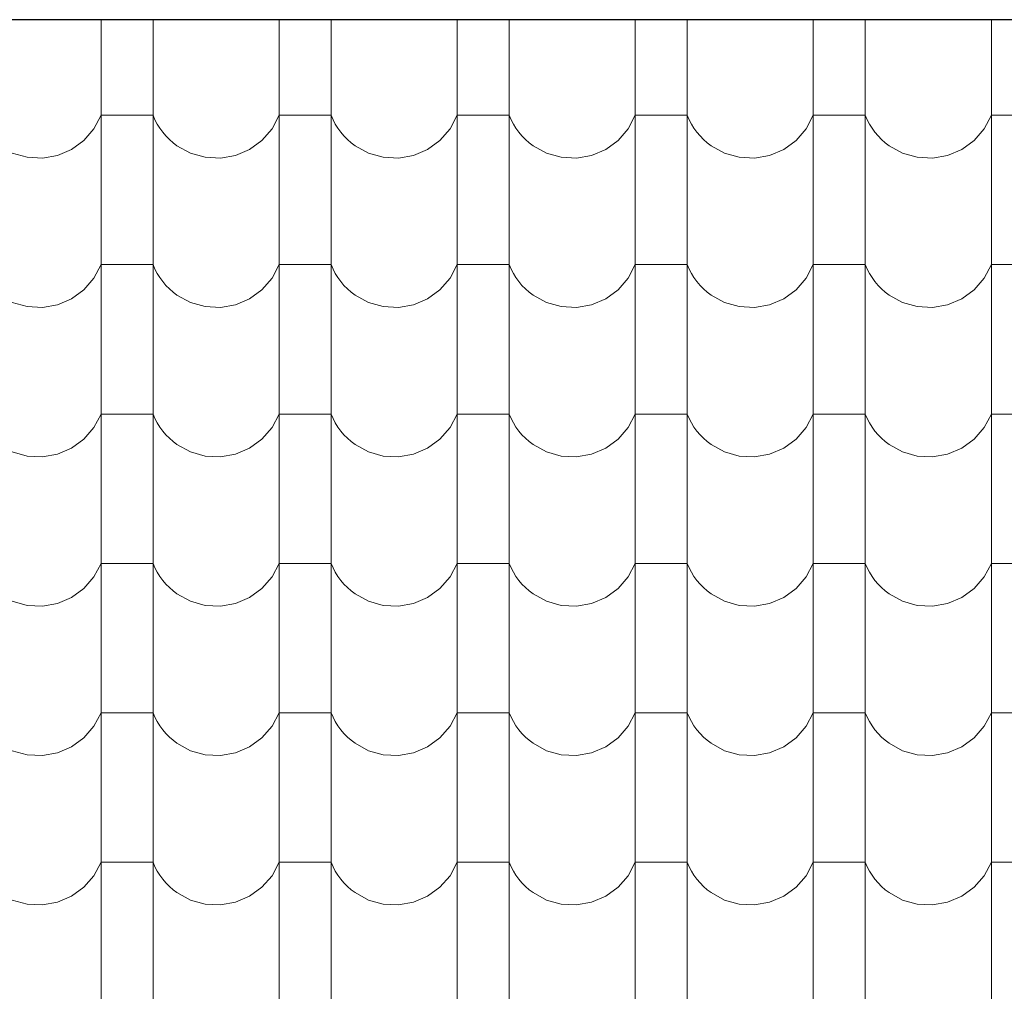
# Model space of a CAD drawing. Header units: millimetres. Extents: x -29624 to 9939, y -6894 to 6495.
# Tile 100 of 243: x -7009 to -6826, y -5248 to -5067. Entities that reach past the tile are written whole.
import ezdxf

# ---------------------------------------------------------------- set-up
doc = ezdxf.new("R2010")
doc.units = ezdxf.units.MM
doc.header["$MEASUREMENT"] = 0
doc.layers.add('810-G Ogólne', color=7, linetype='Continuous')
doc.layers.add('990-D Import IFC', color=7, linetype='Continuous')

# ---------------------------------------------------------------- blocks, each defined once
blk = doc.blocks.new('*X1830', base_point=(515069.4, 47309.9))
at = {"layer": '990-D Import IFC', "color": 251, "linetype": 'Continuous', "lineweight": 13, "true_color": 0x6a6a6a}
for p, q in [((530861.4, -38491), (530861.4, -38560.1)), ((530957.5, -38491), (530957.5, -38560.1)), ((531191.4, -38491), (531191.4, -38560.1)), ((531287.5, -38491), (531287.5, -38560.1)), ((531521.4, -38491), (531521.4, -38560.1)), ((531617.5, -38491), (531617.5, -38560.1)), ((531851.4, -38491), (531851.4, -38560.1)), ((531947.5, -38491), (531947.5, -38560.1)), ((532181.4, -38491), (532181.4, -38560.1)), ((532277.5, -38491), (532277.5, -38560.1)), ((532511.4, -38491), (532511.4, -38560.1)), ((530861.4, -38560.1), (530861.4, -38837.1)), ((530957.5, -38560.1), (530957.5, -38837.1)), ((531191.4, -38560.1), (531191.4, -38837.1)), ((531287.5, -38560.1), (531287.5, -38837.1)), ((531521.4, -38560.1), (531521.4, -38837.1)), ((531617.5, -38560.1), (531617.5, -38837.1)), ((531851.4, -38560.1), (531851.4, -38837.1)), ((531947.5, -38560.1), (531947.5, -38837.1)), ((532181.4, -38560.1), (532181.4, -38837.1)), ((532277.5, -38560.1), (532277.5, -38837.1)), ((532511.4, -38560.1), (532511.4, -38837.1)), ((530848.1, -38693.2), (530861.4, -38668.2)), ((530909.4, -38668.2), (530861.4, -38668.2)), ((530957.5, -38668.2), (530909.4, -38668.2)), ((530957.5, -38668.2), (530961.1, -38676.5)), ((531178.1, -38693.2), (531191.4, -38668.2)), ((531239.4, -38668.2), (531191.4, -38668.2)), ((531287.5, -38668.2), (531239.4, -38668.2)), ((531287.5, -38668.2), (531291.1, -38676.5)), ((531508.1, -38693.2), (531521.4, -38668.2)), ((531569.4, -38668.2), (531521.4, -38668.2)), ((531617.5, -38668.2), (531569.4, -38668.2)), ((531617.5, -38668.2), (531621.1, -38676.5)), ((531838.1, -38693.2), (531851.4, -38668.2)), ((531899.4, -38668.2), (531851.4, -38668.2)), ((531947.5, -38668.2), (531899.4, -38668.2)), ((531947.5, -38668.2), (531951.1, -38676.5)), ((532168.1, -38693.2), (532181.4, -38668.2)), ((532229.4, -38668.2), (532181.4, -38668.2)), ((532277.5, -38668.2), (532229.4, -38668.2)), ((532277.5, -38668.2), (532281.1, -38676.5)), ((532498.1, -38693.2), (532511.4, -38668.2)), ((532559.4, -38668.2), (532511.4, -38668.2)), ((530961.1, -38676.5), (530965.4, -38684.6)), ((530965.4, -38684.6), (530970.2, -38692.3)), ((531291.1, -38676.5), (531295.4, -38684.6)), ((531295.4, -38684.6), (531300.2, -38692.3)), ((531621.1, -38676.5), (531625.4, -38684.6)), ((531625.4, -38684.6), (531630.2, -38692.3)), ((531951.1, -38676.5), (531955.4, -38684.6)), ((531955.4, -38684.6), (531960.2, -38692.3)), ((532281.1, -38676.5), (532285.4, -38684.6)), ((532285.4, -38684.6), (532290.2, -38692.3)), ((530829.4, -38714.7), (530848.1, -38693.2)), ((530970.2, -38692.3), (530975.5, -38699.7)), ((530975.5, -38699.7), (530981.4, -38706.6)), ((530981.4, -38706.6), (530987.8, -38713.1)), ((531159.4, -38714.7), (531178.1, -38693.2)), ((531300.2, -38692.3), (531305.5, -38699.7)), ((531305.5, -38699.7), (531311.4, -38706.6)), ((531311.4, -38706.6), (531317.8, -38713.1)), ((531489.4, -38714.7), (531508.1, -38693.2)), ((531630.2, -38692.3), (531635.5, -38699.7)), ((531635.5, -38699.7), (531641.4, -38706.6)), ((531641.4, -38706.6), (531647.8, -38713.1)), ((531819.4, -38714.7), (531838.1, -38693.2)), ((531960.2, -38692.3), (531965.5, -38699.7)), ((531965.5, -38699.7), (531971.4, -38706.6)), ((531971.4, -38706.6), (531977.8, -38713.1)), ((532149.4, -38714.7), (532168.1, -38693.2)), ((532290.2, -38692.3), (532295.5, -38699.7)), ((532295.5, -38699.7), (532301.4, -38706.6)), ((532301.4, -38706.6), (532307.8, -38713.1)), ((532479.4, -38714.7), (532498.1, -38693.2)), ((530806.5, -38731.4), (530829.4, -38714.7)), ((530987.8, -38713.1), (530994.6, -38719.2)), ((530994.6, -38719.2), (531001.9, -38724.7)), ((531001.9, -38724.7), (531026.7, -38738.4)), ((531136.5, -38731.4), (531159.4, -38714.7)), ((531317.8, -38713.1), (531324.6, -38719.2)), ((531324.6, -38719.2), (531331.9, -38724.7)), ((531331.9, -38724.7), (531356.7, -38738.4)), ((531466.5, -38731.4), (531489.4, -38714.7)), ((531647.8, -38713.1), (531654.6, -38719.2)), ((531654.6, -38719.2), (531661.9, -38724.7)), ((531661.9, -38724.7), (531686.7, -38738.4)), ((531796.5, -38731.4), (531819.4, -38714.7)), ((531977.8, -38713.1), (531984.6, -38719.2)), ((531984.6, -38719.2), (531991.9, -38724.7)), ((531991.9, -38724.7), (532016.7, -38738.4)), ((532126.5, -38731.4), (532149.4, -38714.7)), ((532307.8, -38713.1), (532314.6, -38719.2)), ((532314.6, -38719.2), (532321.9, -38724.7)), ((532321.9, -38724.7), (532346.7, -38738.4)), ((532456.5, -38731.4), (532479.4, -38714.7)), ((530696.7, -38738.4), (530724.1, -38746.1)), ((530752.4, -38747.5), (530780.4, -38742.5)), ((530780.4, -38742.5), (530806.5, -38731.4)), ((531026.7, -38738.4), (531054.1, -38746.1)), ((531082.4, -38747.5), (531110.4, -38742.5)), ((531110.4, -38742.5), (531136.5, -38731.4)), ((531356.7, -38738.4), (531384.1, -38746.1)), ((531412.4, -38747.5), (531440.4, -38742.5)), ((531440.4, -38742.5), (531466.5, -38731.4)), ((531686.7, -38738.4), (531714.1, -38746.1)), ((531742.4, -38747.5), (531770.4, -38742.5)), ((531770.4, -38742.5), (531796.5, -38731.4)), ((532016.7, -38738.4), (532044.1, -38746.1)), ((532072.4, -38747.5), (532100.4, -38742.5)), ((532100.4, -38742.5), (532126.5, -38731.4)), ((532346.7, -38738.4), (532374.1, -38746.1)), ((532402.4, -38747.5), (532430.4, -38742.5)), ((532430.4, -38742.5), (532456.5, -38731.4)), ((530724.1, -38746.1), (530752.4, -38747.5)), ((531054.1, -38746.1), (531082.4, -38747.5)), ((531384.1, -38746.1), (531412.4, -38747.5)), ((531714.1, -38746.1), (531742.4, -38747.5)), ((532044.1, -38746.1), (532072.4, -38747.5)), ((532374.1, -38746.1), (532402.4, -38747.5)), ((530861.4, -38837.1), (530861.4, -39114.1)), ((530957.5, -38837.1), (530957.5, -39114.1)), ((531191.4, -38837.1), (531191.4, -39114.1)), ((531287.5, -38837.1), (531287.5, -39114.1)), ((531521.4, -38837.1), (531521.4, -39114.1)), ((531617.5, -38837.1), (531617.5, -39114.1)), ((531851.4, -38837.1), (531851.4, -39114.1)), ((531947.5, -38837.1), (531947.5, -39114.1)), ((532181.4, -38837.1), (532181.4, -39114.1)), ((532277.5, -38837.1), (532277.5, -39114.1)), ((532511.4, -38837.1), (532511.4, -39114.1)), ((530848.1, -38970.2), (530861.4, -38945.2)), ((530909.4, -38945.2), (530861.4, -38945.2)), ((530957.5, -38945.2), (530909.4, -38945.2)), ((530957.5, -38945.2), (530961.1, -38953.5)), ((531178.1, -38970.2), (531191.4, -38945.2)), ((531239.4, -38945.2), (531191.4, -38945.2)), ((531287.5, -38945.2), (531239.4, -38945.2)), ((531287.5, -38945.2), (531291.1, -38953.5)), ((531508.1, -38970.2), (531521.4, -38945.2)), ((531569.4, -38945.2), (531521.4, -38945.2)), ((531617.5, -38945.2), (531569.4, -38945.2)), ((531617.5, -38945.2), (531621.1, -38953.5)), ((531838.1, -38970.2), (531851.4, -38945.2)), ((531899.4, -38945.2), (531851.4, -38945.2)), ((531947.5, -38945.2), (531899.4, -38945.2)), ((531947.5, -38945.2), (531951.1, -38953.5)), ((532168.1, -38970.2), (532181.4, -38945.2)), ((532229.4, -38945.2), (532181.4, -38945.2)), ((532277.5, -38945.2), (532229.4, -38945.2)), ((532277.5, -38945.2), (532281.1, -38953.5)), ((532498.1, -38970.2), (532511.4, -38945.2)), ((532559.4, -38945.2), (532511.4, -38945.2)), ((530961.1, -38953.5), (530965.4, -38961.6)), ((530965.4, -38961.6), (530970.2, -38969.3)), ((531291.1, -38953.5), (531295.4, -38961.6)), ((531295.4, -38961.6), (531300.2, -38969.3)), ((531621.1, -38953.5), (531625.4, -38961.6)), ((531625.4, -38961.6), (531630.2, -38969.3)), ((531951.1, -38953.5), (531955.4, -38961.6)), ((531955.4, -38961.6), (531960.2, -38969.3)), ((532281.1, -38953.5), (532285.4, -38961.6)), ((532285.4, -38961.6), (532290.2, -38969.3)), ((530829.4, -38991.7), (530848.1, -38970.2)), ((530970.2, -38969.3), (530975.5, -38976.7)), ((530975.5, -38976.7), (530981.4, -38983.6)), ((531159.4, -38991.7), (531178.1, -38970.2)), ((531300.2, -38969.3), (531305.5, -38976.7)), ((531305.5, -38976.7), (531311.4, -38983.6)), ((531489.4, -38991.7), (531508.1, -38970.2)), ((531630.2, -38969.3), (531635.5, -38976.7)), ((531635.5, -38976.7), (531641.4, -38983.6)), ((531819.4, -38991.7), (531838.1, -38970.2)), ((531960.2, -38969.3), (531965.5, -38976.7)), ((531965.5, -38976.7), (531971.4, -38983.6)), ((532149.4, -38991.7), (532168.1, -38970.2)), ((532290.2, -38969.3), (532295.5, -38976.7)), ((532295.5, -38976.7), (532301.4, -38983.6)), ((532479.4, -38991.7), (532498.1, -38970.2)), ((530806.5, -39008.4), (530829.4, -38991.7)), ((530981.4, -38983.6), (530987.8, -38990.1)), ((530987.8, -38990.1), (530994.6, -38996.2)), ((530994.6, -38996.2), (531001.9, -39001.7)), ((531136.5, -39008.4), (531159.4, -38991.7)), ((531311.4, -38983.6), (531317.8, -38990.1)), ((531317.8, -38990.1), (531324.6, -38996.2)), ((531324.6, -38996.2), (531331.9, -39001.7)), ((531466.5, -39008.4), (531489.4, -38991.7)), ((531641.4, -38983.6), (531647.8, -38990.1)), ((531647.8, -38990.1), (531654.6, -38996.2)), ((531654.6, -38996.2), (531661.9, -39001.7)), ((531796.5, -39008.4), (531819.4, -38991.7)), ((531971.4, -38983.6), (531977.8, -38990.1)), ((531977.8, -38990.1), (531984.6, -38996.2)), ((531984.6, -38996.2), (531991.9, -39001.7)), ((532126.5, -39008.4), (532149.4, -38991.7)), ((532301.4, -38983.6), (532307.8, -38990.1)), ((532307.8, -38990.1), (532314.6, -38996.2)), ((532314.6, -38996.2), (532321.9, -39001.7)), ((532456.5, -39008.4), (532479.4, -38991.7)), ((530696.7, -39015.4), (530724.1, -39023.1)), ((530780.4, -39019.5), (530806.5, -39008.4)), ((531001.9, -39001.7), (531026.7, -39015.4)), ((531026.7, -39015.4), (531054.1, -39023.1)), ((531110.4, -39019.5), (531136.5, -39008.4)), ((531331.9, -39001.7), (531356.7, -39015.4)), ((531356.7, -39015.4), (531384.1, -39023.1)), ((531440.4, -39019.5), (531466.5, -39008.4)), ((531661.9, -39001.7), (531686.7, -39015.4)), ((531686.7, -39015.4), (531714.1, -39023.1)), ((531770.4, -39019.5), (531796.5, -39008.4)), ((531991.9, -39001.7), (532016.7, -39015.4)), ((532016.7, -39015.4), (532044.1, -39023.1)), ((532100.4, -39019.5), (532126.5, -39008.4)), ((532321.9, -39001.7), (532346.7, -39015.4)), ((532346.7, -39015.4), (532374.1, -39023.1)), ((532430.4, -39019.5), (532456.5, -39008.4)), ((530724.1, -39023.1), (530752.4, -39024.5)), ((530752.4, -39024.5), (530780.4, -39019.5)), ((531054.1, -39023.1), (531082.4, -39024.5)), ((531082.4, -39024.5), (531110.4, -39019.5)), ((531384.1, -39023.1), (531412.4, -39024.5)), ((531412.4, -39024.5), (531440.4, -39019.5)), ((531714.1, -39023.1), (531742.4, -39024.5)), ((531742.4, -39024.5), (531770.4, -39019.5)), ((532044.1, -39023.1), (532072.4, -39024.5)), ((532072.4, -39024.5), (532100.4, -39019.5)), ((532374.1, -39023.1), (532402.4, -39024.5)), ((532402.4, -39024.5), (532430.4, -39019.5)), ((530861.4, -39114.1), (530861.4, -39391.1)), ((530957.5, -39114.1), (530957.5, -39391.1)), ((531191.4, -39114.1), (531191.4, -39391.1)), ((531287.5, -39114.1), (531287.5, -39391.1)), ((531521.4, -39114.1), (531521.4, -39391.1)), ((531617.5, -39114.1), (531617.5, -39391.1)), ((531851.4, -39114.1), (531851.4, -39391.1)), ((531947.5, -39114.1), (531947.5, -39391.1)), ((532181.4, -39114.1), (532181.4, -39391.1)), ((532277.5, -39114.1), (532277.5, -39391.1)), ((532511.4, -39114.1), (532511.4, -39391.1)), ((530848.1, -39247.2), (530861.4, -39222.2)), ((530909.4, -39222.2), (530861.4, -39222.2)), ((530957.5, -39222.2), (530909.4, -39222.2)), ((530957.5, -39222.2), (530961.1, -39230.5)), ((530961.1, -39230.5), (530965.4, -39238.6)), ((531178.1, -39247.2), (531191.4, -39222.2)), ((531239.4, -39222.2), (531191.4, -39222.2)), ((531287.5, -39222.2), (531239.4, -39222.2)), ((531287.5, -39222.2), (531291.1, -39230.5)), ((531291.1, -39230.5), (531295.4, -39238.6)), ((531508.1, -39247.2), (531521.4, -39222.2)), ((531569.4, -39222.2), (531521.4, -39222.2)), ((531617.5, -39222.2), (531569.4, -39222.2)), ((531617.5, -39222.2), (531621.1, -39230.5)), ((531621.1, -39230.5), (531625.4, -39238.6)), ((531838.1, -39247.2), (531851.4, -39222.2)), ((531899.4, -39222.2), (531851.4, -39222.2)), ((531947.5, -39222.2), (531899.4, -39222.2)), ((531947.5, -39222.2), (531951.1, -39230.5)), ((531951.1, -39230.5), (531955.4, -39238.6)), ((532168.1, -39247.2), (532181.4, -39222.2)), ((532229.4, -39222.2), (532181.4, -39222.2)), ((532277.5, -39222.2), (532229.4, -39222.2)), ((532277.5, -39222.2), (532281.1, -39230.5)), ((532281.1, -39230.5), (532285.4, -39238.6)), ((532498.1, -39247.2), (532511.4, -39222.2)), ((532559.4, -39222.2), (532511.4, -39222.2)), ((530829.4, -39268.7), (530848.1, -39247.2)), ((530965.4, -39238.6), (530970.2, -39246.3)), ((530970.2, -39246.3), (530975.5, -39253.7)), ((530975.5, -39253.7), (530981.4, -39260.6)), ((531159.4, -39268.7), (531178.1, -39247.2)), ((531295.4, -39238.6), (531300.2, -39246.3)), ((531300.2, -39246.3), (531305.5, -39253.7)), ((531305.5, -39253.7), (531311.4, -39260.6)), ((531489.4, -39268.7), (531508.1, -39247.2)), ((531625.4, -39238.6), (531630.2, -39246.3)), ((531630.2, -39246.3), (531635.5, -39253.7)), ((531635.5, -39253.7), (531641.4, -39260.6)), ((531819.4, -39268.7), (531838.1, -39247.2)), ((531955.4, -39238.6), (531960.2, -39246.3)), ((531960.2, -39246.3), (531965.5, -39253.7)), ((531965.5, -39253.7), (531971.4, -39260.6)), ((532149.4, -39268.7), (532168.1, -39247.2)), ((532285.4, -39238.6), (532290.2, -39246.3)), ((532290.2, -39246.3), (532295.5, -39253.7)), ((532295.5, -39253.7), (532301.4, -39260.6)), ((532479.4, -39268.7), (532498.1, -39247.2)), ((530806.5, -39285.4), (530829.4, -39268.7)), ((530981.4, -39260.6), (530987.8, -39267.1)), ((530987.8, -39267.1), (530994.6, -39273.2)), ((530994.6, -39273.2), (531001.9, -39278.7)), ((531136.5, -39285.4), (531159.4, -39268.7)), ((531311.4, -39260.6), (531317.8, -39267.1)), ((531317.8, -39267.1), (531324.6, -39273.2)), ((531324.6, -39273.2), (531331.9, -39278.7)), ((531466.5, -39285.4), (531489.4, -39268.7)), ((531641.4, -39260.6), (531647.8, -39267.1)), ((531647.8, -39267.1), (531654.6, -39273.2)), ((531654.6, -39273.2), (531661.9, -39278.7)), ((531796.5, -39285.4), (531819.4, -39268.7)), ((531971.4, -39260.6), (531977.8, -39267.1)), ((531977.8, -39267.1), (531984.6, -39273.2)), ((531984.6, -39273.2), (531991.9, -39278.7)), ((532126.5, -39285.4), (532149.4, -39268.7)), ((532301.4, -39260.6), (532307.8, -39267.1)), ((532307.8, -39267.1), (532314.6, -39273.2)), ((532314.6, -39273.2), (532321.9, -39278.7)), ((532456.5, -39285.4), (532479.4, -39268.7)), ((530696.7, -39292.4), (530724.1, -39300.1)), ((530780.4, -39296.5), (530806.5, -39285.4)), ((531001.9, -39278.7), (531026.7, -39292.4)), ((531026.7, -39292.4), (531054.1, -39300.1)), ((531110.4, -39296.5), (531136.5, -39285.4)), ((531331.9, -39278.7), (531356.7, -39292.4)), ((531356.7, -39292.4), (531384.1, -39300.1)), ((531440.4, -39296.5), (531466.5, -39285.4)), ((531661.9, -39278.7), (531686.7, -39292.4)), ((531686.7, -39292.4), (531714.1, -39300.1)), ((531770.4, -39296.5), (531796.5, -39285.4)), ((531991.9, -39278.7), (532016.7, -39292.4)), ((532016.7, -39292.4), (532044.1, -39300.1)), ((532100.4, -39296.5), (532126.5, -39285.4)), ((532321.9, -39278.7), (532346.7, -39292.4)), ((532346.7, -39292.4), (532374.1, -39300.1)), ((532430.4, -39296.5), (532456.5, -39285.4)), ((530724.1, -39300.1), (530752.4, -39301.5)), ((530752.4, -39301.5), (530780.4, -39296.5)), ((531054.1, -39300.1), (531082.4, -39301.5)), ((531082.4, -39301.5), (531110.4, -39296.5)), ((531384.1, -39300.1), (531412.4, -39301.5)), ((531412.4, -39301.5), (531440.4, -39296.5)), ((531714.1, -39300.1), (531742.4, -39301.5)), ((531742.4, -39301.5), (531770.4, -39296.5)), ((532044.1, -39300.1), (532072.4, -39301.5)), ((532072.4, -39301.5), (532100.4, -39296.5)), ((532374.1, -39300.1), (532402.4, -39301.5)), ((532402.4, -39301.5), (532430.4, -39296.5)), ((530861.4, -39391.1), (530861.4, -39668.1)), ((530957.5, -39391.1), (530957.5, -39668.1)), ((531191.4, -39391.1), (531191.4, -39668.1)), ((531287.5, -39391.1), (531287.5, -39668.1)), ((531521.4, -39391.1), (531521.4, -39668.1)), ((531617.5, -39391.1), (531617.5, -39668.1)), ((531851.4, -39391.1), (531851.4, -39668.1)), ((531947.5, -39391.1), (531947.5, -39668.1)), ((532181.4, -39391.1), (532181.4, -39668.1)), ((532277.5, -39391.1), (532277.5, -39668.1)), ((532511.4, -39391.1), (532511.4, -39668.1)), ((530848.1, -39524.2), (530861.4, -39499.2)), ((530909.4, -39499.2), (530861.4, -39499.2)), ((530957.5, -39499.2), (530909.4, -39499.2)), ((530957.5, -39499.2), (530961.1, -39507.5)), ((530961.1, -39507.5), (530965.4, -39515.6)), ((531178.1, -39524.2), (531191.4, -39499.2)), ((531239.4, -39499.2), (531191.4, -39499.2)), ((531287.5, -39499.2), (531239.4, -39499.2)), ((531287.5, -39499.2), (531291.1, -39507.5)), ((531291.1, -39507.5), (531295.4, -39515.6)), ((531508.1, -39524.2), (531521.4, -39499.2)), ((531569.4, -39499.2), (531521.4, -39499.2)), ((531617.5, -39499.2), (531569.4, -39499.2)), ((531617.5, -39499.2), (531621.1, -39507.5)), ((531621.1, -39507.5), (531625.4, -39515.6)), ((531838.1, -39524.2), (531851.4, -39499.2)), ((531899.4, -39499.2), (531851.4, -39499.2)), ((531947.5, -39499.2), (531899.4, -39499.2)), ((531947.5, -39499.2), (531951.1, -39507.5)), ((531951.1, -39507.5), (531955.4, -39515.6)), ((532168.1, -39524.2), (532181.4, -39499.2)), ((532229.4, -39499.2), (532181.4, -39499.2)), ((532277.5, -39499.2), (532229.4, -39499.2)), ((532277.5, -39499.2), (532281.1, -39507.5)), ((532281.1, -39507.5), (532285.4, -39515.6)), ((532498.1, -39524.2), (532511.4, -39499.2)), ((532559.4, -39499.2), (532511.4, -39499.2)), ((530829.4, -39545.7), (530848.1, -39524.2)), ((530965.4, -39515.6), (530970.2, -39523.3)), ((530970.2, -39523.3), (530975.5, -39530.7)), ((531159.4, -39545.7), (531178.1, -39524.2)), ((531295.4, -39515.6), (531300.2, -39523.3)), ((531300.2, -39523.3), (531305.5, -39530.7)), ((531489.4, -39545.7), (531508.1, -39524.2)), ((531625.4, -39515.6), (531630.2, -39523.3)), ((531630.2, -39523.3), (531635.5, -39530.7)), ((531819.4, -39545.7), (531838.1, -39524.2)), ((531955.4, -39515.6), (531960.2, -39523.3)), ((531960.2, -39523.3), (531965.5, -39530.7)), ((532149.4, -39545.7), (532168.1, -39524.2)), ((532285.4, -39515.6), (532290.2, -39523.3)), ((532290.2, -39523.3), (532295.5, -39530.7)), ((532479.4, -39545.7), (532498.1, -39524.2)), ((530806.5, -39562.4), (530829.4, -39545.7)), ((530975.5, -39530.7), (530981.4, -39537.6)), ((530981.4, -39537.6), (530987.8, -39544.1)), ((530987.8, -39544.1), (530994.6, -39550.2)), ((531136.5, -39562.4), (531159.4, -39545.7)), ((531305.5, -39530.7), (531311.4, -39537.6)), ((531311.4, -39537.6), (531317.8, -39544.1)), ((531317.8, -39544.1), (531324.6, -39550.2)), ((531466.5, -39562.4), (531489.4, -39545.7)), ((531635.5, -39530.7), (531641.4, -39537.6)), ((531641.4, -39537.6), (531647.8, -39544.1)), ((531647.8, -39544.1), (531654.6, -39550.2)), ((531796.5, -39562.4), (531819.4, -39545.7)), ((531965.5, -39530.7), (531971.4, -39537.6)), ((531971.4, -39537.6), (531977.8, -39544.1)), ((531977.8, -39544.1), (531984.6, -39550.2)), ((532126.5, -39562.4), (532149.4, -39545.7)), ((532295.5, -39530.7), (532301.4, -39537.6)), ((532301.4, -39537.6), (532307.8, -39544.1)), ((532307.8, -39544.1), (532314.6, -39550.2)), ((532456.5, -39562.4), (532479.4, -39545.7)), ((530780.4, -39573.5), (530806.5, -39562.4)), ((530994.6, -39550.2), (531001.9, -39555.7)), ((531001.9, -39555.7), (531026.7, -39569.4)), ((531110.4, -39573.5), (531136.5, -39562.4)), ((531324.6, -39550.2), (531331.9, -39555.7)), ((531331.9, -39555.7), (531356.7, -39569.4)), ((531440.4, -39573.5), (531466.5, -39562.4)), ((531654.6, -39550.2), (531661.9, -39555.7)), ((531661.9, -39555.7), (531686.7, -39569.4)), ((531770.4, -39573.5), (531796.5, -39562.4)), ((531984.6, -39550.2), (531991.9, -39555.7)), ((531991.9, -39555.7), (532016.7, -39569.4)), ((532100.4, -39573.5), (532126.5, -39562.4)), ((532314.6, -39550.2), (532321.9, -39555.7)), ((532321.9, -39555.7), (532346.7, -39569.4)), ((532430.4, -39573.5), (532456.5, -39562.4)), ((530696.7, -39569.4), (530724.1, -39577.1)), ((530724.1, -39577.1), (530752.4, -39578.5)), ((530752.4, -39578.5), (530780.4, -39573.5)), ((531026.7, -39569.4), (531054.1, -39577.1)), ((531054.1, -39577.1), (531082.4, -39578.5)), ((531082.4, -39578.5), (531110.4, -39573.5)), ((531356.7, -39569.4), (531384.1, -39577.1)), ((531384.1, -39577.1), (531412.4, -39578.5)), ((531412.4, -39578.5), (531440.4, -39573.5)), ((531686.7, -39569.4), (531714.1, -39577.1)), ((531714.1, -39577.1), (531742.4, -39578.5)), ((531742.4, -39578.5), (531770.4, -39573.5)), ((532016.7, -39569.4), (532044.1, -39577.1)), ((532044.1, -39577.1), (532072.4, -39578.5)), ((532072.4, -39578.5), (532100.4, -39573.5)), ((532346.7, -39569.4), (532374.1, -39577.1)), ((532374.1, -39577.1), (532402.4, -39578.5)), ((532402.4, -39578.5), (532430.4, -39573.5)), ((530861.4, -39668.1), (530861.4, -39945.1)), ((530957.5, -39668.1), (530957.5, -39945.1)), ((531191.4, -39668.1), (531191.4, -39945.1)), ((531287.5, -39668.1), (531287.5, -39945.1)), ((531521.4, -39668.1), (531521.4, -39945.1)), ((531617.5, -39668.1), (531617.5, -39945.1)), ((531851.4, -39668.1), (531851.4, -39945.1)), ((531947.5, -39668.1), (531947.5, -39945.1)), ((532181.4, -39668.1), (532181.4, -39945.1)), ((532277.5, -39668.1), (532277.5, -39945.1)), ((532511.4, -39668.1), (532511.4, -39945.1)), ((530848.1, -39801.2), (530861.4, -39776.2)), ((530909.4, -39776.2), (530861.4, -39776.2)), ((530957.5, -39776.2), (530909.4, -39776.2)), ((530957.5, -39776.2), (530961.1, -39784.5)), ((530961.1, -39784.5), (530965.4, -39792.6)), ((531178.1, -39801.2), (531191.4, -39776.2)), ((531239.4, -39776.2), (531191.4, -39776.2)), ((531287.5, -39776.2), (531239.4, -39776.2)), ((531287.5, -39776.2), (531291.1, -39784.5)), ((531291.1, -39784.5), (531295.4, -39792.6)), ((531508.1, -39801.2), (531521.4, -39776.2)), ((531569.4, -39776.2), (531521.4, -39776.2)), ((531617.5, -39776.2), (531569.4, -39776.2)), ((531617.5, -39776.2), (531621.1, -39784.5)), ((531621.1, -39784.5), (531625.4, -39792.6)), ((531838.1, -39801.2), (531851.4, -39776.2)), ((531899.4, -39776.2), (531851.4, -39776.2)), ((531947.5, -39776.2), (531899.4, -39776.2)), ((531947.5, -39776.2), (531951.1, -39784.5)), ((531951.1, -39784.5), (531955.4, -39792.6)), ((532168.1, -39801.2), (532181.4, -39776.2)), ((532229.4, -39776.2), (532181.4, -39776.2)), ((532277.5, -39776.2), (532229.4, -39776.2)), ((532277.5, -39776.2), (532281.1, -39784.5)), ((532281.1, -39784.5), (532285.4, -39792.6)), ((532498.1, -39801.2), (532511.4, -39776.2)), ((532559.4, -39776.2), (532511.4, -39776.2)), ((530829.4, -39822.7), (530848.1, -39801.2)), ((530965.4, -39792.6), (530970.2, -39800.3)), ((530970.2, -39800.3), (530975.5, -39807.7)), ((531159.4, -39822.7), (531178.1, -39801.2)), ((531295.4, -39792.6), (531300.2, -39800.3)), ((531300.2, -39800.3), (531305.5, -39807.7)), ((531489.4, -39822.7), (531508.1, -39801.2)), ((531625.4, -39792.6), (531630.2, -39800.3)), ((531630.2, -39800.3), (531635.5, -39807.7)), ((531819.4, -39822.7), (531838.1, -39801.2)), ((531955.4, -39792.6), (531960.2, -39800.3)), ((531960.2, -39800.3), (531965.5, -39807.7)), ((532149.4, -39822.7), (532168.1, -39801.2)), ((532285.4, -39792.6), (532290.2, -39800.3)), ((532290.2, -39800.3), (532295.5, -39807.7)), ((532479.4, -39822.7), (532498.1, -39801.2)), ((530975.5, -39807.7), (530981.4, -39814.6)), ((530981.4, -39814.6), (530987.8, -39821.1)), ((530987.8, -39821.1), (530994.6, -39827.2)), ((531305.5, -39807.7), (531311.4, -39814.6)), ((531311.4, -39814.6), (531317.8, -39821.1)), ((531317.8, -39821.1), (531324.6, -39827.2)), ((531635.5, -39807.7), (531641.4, -39814.6)), ((531641.4, -39814.6), (531647.8, -39821.1)), ((531647.8, -39821.1), (531654.6, -39827.2)), ((531965.5, -39807.7), (531971.4, -39814.6)), ((531971.4, -39814.6), (531977.8, -39821.1)), ((531977.8, -39821.1), (531984.6, -39827.2)), ((532295.5, -39807.7), (532301.4, -39814.6)), ((532301.4, -39814.6), (532307.8, -39821.1)), ((532307.8, -39821.1), (532314.6, -39827.2)), ((530780.4, -39850.5), (530806.5, -39839.4)), ((530806.5, -39839.4), (530829.4, -39822.7)), ((530994.6, -39827.2), (531001.9, -39832.7)), ((531001.9, -39832.7), (531026.7, -39846.4)), ((531110.4, -39850.5), (531136.5, -39839.4)), ((531136.5, -39839.4), (531159.4, -39822.7)), ((531324.6, -39827.2), (531331.9, -39832.7)), ((531331.9, -39832.7), (531356.7, -39846.4)), ((531440.4, -39850.5), (531466.5, -39839.4)), ((531466.5, -39839.4), (531489.4, -39822.7)), ((531654.6, -39827.2), (531661.9, -39832.7)), ((531661.9, -39832.7), (531686.7, -39846.4)), ((531770.4, -39850.5), (531796.5, -39839.4)), ((531796.5, -39839.4), (531819.4, -39822.7)), ((531984.6, -39827.2), (531991.9, -39832.7)), ((531991.9, -39832.7), (532016.7, -39846.4)), ((532100.4, -39850.5), (532126.5, -39839.4)), ((532126.5, -39839.4), (532149.4, -39822.7)), ((532314.6, -39827.2), (532321.9, -39832.7)), ((532321.9, -39832.7), (532346.7, -39846.4)), ((532430.4, -39850.5), (532456.5, -39839.4)), ((532456.5, -39839.4), (532479.4, -39822.7)), ((530696.7, -39846.4), (530724.1, -39854.1)), ((530724.1, -39854.1), (530752.4, -39855.5)), ((530752.4, -39855.5), (530780.4, -39850.5)), ((531026.7, -39846.4), (531054.1, -39854.1)), ((531054.1, -39854.1), (531082.4, -39855.5)), ((531082.4, -39855.5), (531110.4, -39850.5)), ((531356.7, -39846.4), (531384.1, -39854.1)), ((531384.1, -39854.1), (531412.4, -39855.5)), ((531412.4, -39855.5), (531440.4, -39850.5)), ((531686.7, -39846.4), (531714.1, -39854.1)), ((531714.1, -39854.1), (531742.4, -39855.5)), ((531742.4, -39855.5), (531770.4, -39850.5)), ((532016.7, -39846.4), (532044.1, -39854.1)), ((532044.1, -39854.1), (532072.4, -39855.5)), ((532072.4, -39855.5), (532100.4, -39850.5)), ((532346.7, -39846.4), (532374.1, -39854.1)), ((532374.1, -39854.1), (532402.4, -39855.5)), ((532402.4, -39855.5), (532430.4, -39850.5)), ((530861.4, -39945.1), (530861.4, -40222.1)), ((530957.5, -39945.1), (530957.5, -40222.1)), ((531191.4, -39945.1), (531191.4, -40222.1)), ((531287.5, -39945.1), (531287.5, -40222.1)), ((531521.4, -39945.1), (531521.4, -40222.1)), ((531617.5, -39945.1), (531617.5, -40222.1)), ((531851.4, -39945.1), (531851.4, -40222.1)), ((531947.5, -39945.1), (531947.5, -40222.1)), ((532181.4, -39945.1), (532181.4, -40222.1)), ((532277.5, -39945.1), (532277.5, -40222.1)), ((532511.4, -39945.1), (532511.4, -40222.1)), ((530848.1, -40078.2), (530861.4, -40053.2)), ((530909.4, -40053.2), (530861.4, -40053.2)), ((530957.5, -40053.2), (530909.4, -40053.2)), ((530957.5, -40053.2), (530961.1, -40061.5)), ((531178.1, -40078.2), (531191.4, -40053.2)), ((531239.4, -40053.2), (531191.4, -40053.2)), ((531287.5, -40053.2), (531239.4, -40053.2)), ((531287.5, -40053.2), (531291.1, -40061.5)), ((531508.1, -40078.2), (531521.4, -40053.2)), ((531569.4, -40053.2), (531521.4, -40053.2)), ((531617.5, -40053.2), (531569.4, -40053.2)), ((531617.5, -40053.2), (531621.1, -40061.5)), ((531838.1, -40078.2), (531851.4, -40053.2)), ((531899.4, -40053.2), (531851.4, -40053.2)), ((531947.5, -40053.2), (531899.4, -40053.2)), ((531947.5, -40053.2), (531951.1, -40061.5)), ((532168.1, -40078.2), (532181.4, -40053.2)), ((532229.4, -40053.2), (532181.4, -40053.2)), ((532277.5, -40053.2), (532229.4, -40053.2)), ((532277.5, -40053.2), (532281.1, -40061.5)), ((532498.1, -40078.2), (532511.4, -40053.2)), ((532559.4, -40053.2), (532511.4, -40053.2)), ((530961.1, -40061.5), (530965.4, -40069.6)), ((530965.4, -40069.6), (530970.2, -40077.3)), ((530970.2, -40077.3), (530975.5, -40084.7)), ((531291.1, -40061.5), (531295.4, -40069.6)), ((531295.4, -40069.6), (531300.2, -40077.3)), ((531300.2, -40077.3), (531305.5, -40084.7)), ((531621.1, -40061.5), (531625.4, -40069.6)), ((531625.4, -40069.6), (531630.2, -40077.3)), ((531630.2, -40077.3), (531635.5, -40084.7)), ((531951.1, -40061.5), (531955.4, -40069.6)), ((531955.4, -40069.6), (531960.2, -40077.3)), ((531960.2, -40077.3), (531965.5, -40084.7)), ((532281.1, -40061.5), (532285.4, -40069.6)), ((532285.4, -40069.6), (532290.2, -40077.3)), ((532290.2, -40077.3), (532295.5, -40084.7)), ((530829.4, -40099.7), (530848.1, -40078.2)), ((530975.5, -40084.7), (530981.4, -40091.6)), ((530981.4, -40091.6), (530987.8, -40098.1)), ((531159.4, -40099.7), (531178.1, -40078.2)), ((531305.5, -40084.7), (531311.4, -40091.6)), ((531311.4, -40091.6), (531317.8, -40098.1)), ((531489.4, -40099.7), (531508.1, -40078.2)), ((531635.5, -40084.7), (531641.4, -40091.6)), ((531641.4, -40091.6), (531647.8, -40098.1)), ((531819.4, -40099.7), (531838.1, -40078.2)), ((531965.5, -40084.7), (531971.4, -40091.6)), ((531971.4, -40091.6), (531977.8, -40098.1)), ((532149.4, -40099.7), (532168.1, -40078.2)), ((532295.5, -40084.7), (532301.4, -40091.6)), ((532301.4, -40091.6), (532307.8, -40098.1)), ((532479.4, -40099.7), (532498.1, -40078.2)), ((530806.5, -40116.4), (530829.4, -40099.7)), ((530987.8, -40098.1), (530994.6, -40104.2)), ((530994.6, -40104.2), (531001.9, -40109.7)), ((531001.9, -40109.7), (531026.7, -40123.4)), ((531136.5, -40116.4), (531159.4, -40099.7)), ((531317.8, -40098.1), (531324.6, -40104.2)), ((531324.6, -40104.2), (531331.9, -40109.7)), ((531331.9, -40109.7), (531356.7, -40123.4)), ((531466.5, -40116.4), (531489.4, -40099.7)), ((531647.8, -40098.1), (531654.6, -40104.2)), ((531654.6, -40104.2), (531661.9, -40109.7)), ((531661.9, -40109.7), (531686.7, -40123.4)), ((531796.5, -40116.4), (531819.4, -40099.7)), ((531977.8, -40098.1), (531984.6, -40104.2)), ((531984.6, -40104.2), (531991.9, -40109.7)), ((531991.9, -40109.7), (532016.7, -40123.4)), ((532126.5, -40116.4), (532149.4, -40099.7)), ((532307.8, -40098.1), (532314.6, -40104.2)), ((532314.6, -40104.2), (532321.9, -40109.7)), ((532321.9, -40109.7), (532346.7, -40123.4)), ((532456.5, -40116.4), (532479.4, -40099.7)), ((530696.7, -40123.4), (530724.1, -40131.1)), ((530724.1, -40131.1), (530752.4, -40132.5)), ((530752.4, -40132.5), (530780.4, -40127.5)), ((530780.4, -40127.5), (530806.5, -40116.4)), ((531026.7, -40123.4), (531054.1, -40131.1)), ((531054.1, -40131.1), (531082.4, -40132.5)), ((531082.4, -40132.5), (531110.4, -40127.5)), ((531110.4, -40127.5), (531136.5, -40116.4)), ((531356.7, -40123.4), (531384.1, -40131.1)), ((531384.1, -40131.1), (531412.4, -40132.5)), ((531412.4, -40132.5), (531440.4, -40127.5)), ((531440.4, -40127.5), (531466.5, -40116.4)), ((531686.7, -40123.4), (531714.1, -40131.1)), ((531714.1, -40131.1), (531742.4, -40132.5)), ((531742.4, -40132.5), (531770.4, -40127.5)), ((531770.4, -40127.5), (531796.5, -40116.4)), ((532016.7, -40123.4), (532044.1, -40131.1)), ((532044.1, -40131.1), (532072.4, -40132.5)), ((532072.4, -40132.5), (532100.4, -40127.5)), ((532100.4, -40127.5), (532126.5, -40116.4)), ((532346.7, -40123.4), (532374.1, -40131.1)), ((532374.1, -40131.1), (532402.4, -40132.5)), ((532402.4, -40132.5), (532430.4, -40127.5)), ((532430.4, -40127.5), (532456.5, -40116.4)), ((530861.4, -40222.1), (530861.4, -40499.1)), ((530957.5, -40222.1), (530957.5, -40499.1)), ((531191.4, -40222.1), (531191.4, -40499.1)), ((531287.5, -40222.1), (531287.5, -40499.1)), ((531521.4, -40222.1), (531521.4, -40499.1)), ((531617.5, -40222.1), (531617.5, -40499.1)), ((531851.4, -40222.1), (531851.4, -40499.1)), ((531947.5, -40222.1), (531947.5, -40499.1)), ((532181.4, -40222.1), (532181.4, -40499.1)), ((532277.5, -40222.1), (532277.5, -40499.1)), ((532511.4, -40222.1), (532511.4, -40499.1))]:
    blk.add_line(p, q, dxfattribs=at)
blk = doc.blocks.new('Wypełnienie_15_3', base_point=(515069.4, 47309.9))
at = {"layer": '990-D Import IFC', "color": 251, "linetype": 'Continuous', "lineweight": 13, "true_color": 0x6a6a6a}
blk.add_blockref('*X1830', (515069.4, 47309.9), dxfattribs=at)

msp = doc.modelspace()

# ---------------------------------------------------------------- linework, layer by layer
at = {"layer": '810-G Ogólne', "color": 7, "linetype": 'Continuous', "lineweight": 25}
msp.add_line((-6019.55, -5067.404), (-7546.148, -5067.404), dxfattribs=at)
at = {"layer": '990-D Import IFC', "color": 7, "linetype": 'Continuous', "lineweight": 13}
msp.add_lwpolyline([(-7546.148, -5067.404), (-6046.199, -5067.404), (-6660.525, -5435.404), (-7473.598, -5435.404), (-7473.598, -5462.404), (-8267.598, -5462.404)], close=True, dxfattribs=at)

# ---------------------------------------------------------------- block references
at = {"layer": '990-D Import IFC', "color": 251, "linetype": 'Continuous', "lineweight": 13, "true_color": 0x6a6a6a, "xscale": 0.1, "yscale": 0.1, "zscale": 0.1}
msp.add_blockref('Wypełnienie_15_3', (-8573.008, 3512.683), dxfattribs=at)

doc.saveas('drawing.dxf')
